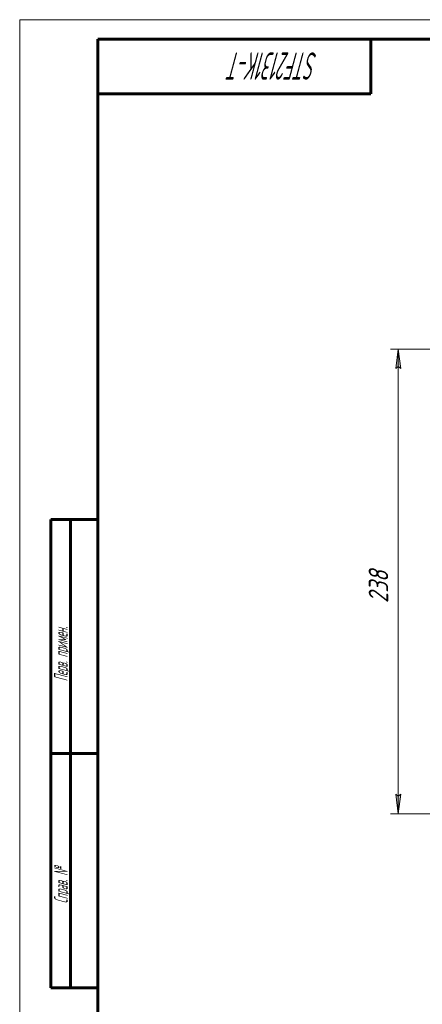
# Model space of a CAD drawing. Header units: millimetres. Extents: x 0 to 594, y 0 to 420.
# Tile 17 of 21: x 0 to 103, y 168 to 420. Entities that reach past the tile are written whole.
import ezdxf

# ---------------------------------------------------------------- set-up
doc = ezdxf.new("R2010")
doc.units = ezdxf.units.MM
doc.linetypes.add('K5LT_BASIC', pattern=[0])
doc.linetypes.add('K5LT_THIN', pattern=[0])
doc.layers.add('Системный слой', color=7, linetype='Continuous')
doc.layers.add('Системный слой (1)', color=7, linetype='Continuous', true_color=0x6c6c6c)
doc.styles.add('KDIMTEXTSTYLE', font='GOST_AU.SHX', dxfattribs={"width": 0.96, "oblique": 15, "height": 5})
doc.styles.add('KTEXTSTYLE', font='GOST_AU.SHX', dxfattribs={"width": 0.56, "height": 5})
doc.dimstyles.new('KDIMSTYLE (0.50)', dxfattribs={"dimtxt": 5, "dimasz": 1, "dimexe": 2, "dimexo": 0, "dimgap": 1, "dimtad": 1, "dimlfac": 2, "dimtxsty": 'KDIMTEXTSTYLE', "dimsah": 1, "dimcen": 0, "dimdle": 1, "dimadec": 0, "dimazin": 0, "dimtfac": 0.667, "dimtmove": 0, "dimatfit": 3, "dimfxl": 1, "dimtvp": 1, "dimtolj": 1, "dimtzin": 0, "dimarcsym": 0})

# ---------------------------------------------------------------- blocks, each defined once
blk = doc.blocks.new('D2')
at = {"layer": 'Системный слой (1)'}
for points in [[(97.67, 330.63), (97.01, 335.63), (96.35, 330.63), (97.01, 331.13)], [(97.01, 216.63), (97.67, 221.63), (97.01, 221.13), (96.35, 221.63)]]:
    blk.add_hatch(color=7, dxfattribs=at).paths.add_polyline_path(points)
at = {"layer": 'Системный слой (1)', "color": 7, "linetype": 'K5LT_THIN', "lineweight": 18, "true_color": 0xffffff}
for p, q in [((199.24, 335.63), (95.01, 335.63)), ((96.35, 330.63), (97.01, 335.63)), ((97.01, 335.63), (97.67, 330.63)), ((97.01, 331.13), (96.35, 330.63)), ((97.67, 330.63), (97.01, 331.13)), ((97.01, 216.63), (96.35, 221.63)), ((96.35, 221.63), (97.01, 221.13)), ((97.01, 221.13), (97.67, 221.63)), ((97.67, 221.63), (97.01, 216.63)), ((166.91, 216.63), (95.01, 216.63))]:
    blk.add_line(p, q, dxfattribs=at)
blk.add_wipeout([(96.01, 270.59), (88.63, 270.59), (88.63, 281.23), (96.01, 281.23)]).dxf.layer = 'Системный слой (1)'
blk.add_line((97.01, 216.63), (97.01, 335.63), dxfattribs=at)
at = {"layer": 'Системный слой (1)', "color": 7, "insert": (89.42, 270.59), "char_height": 5, "attachment_point": 1, "rotation": 90, "style": 'KTEXTSTYLE'}
blk.add_mtext('\\H5.0;\\W1.000;\\Q15;\\Q15;\\W0.960;238', dxfattribs=at)
blk = doc.blocks.new('KDIMARROW_01')
at = {"layer": 'Системный слой'}
blk.add_hatch(color=0, dxfattribs=at).paths.add_polyline_path([(0, 0), (-5, 0.66), (-4.5, 0), (-5, -0.66)])
at = {"layer": 'Системный слой', "color": 0, "linetype": 'K5LT_THIN', "lineweight": 18}
for p, q in [((-4.5, 0), (-5, 0.66)), ((-5, 0.66), (0, 0)), ((0, 0), (-5, -0.66)), ((-5, -0.66), (-4.5, 0))]:
    blk.add_line(p, q, dxfattribs=at)
at = {"layer": 'Системный слой (1)', "color": 0, "linetype": 'K5LT_THIN', "lineweight": 18}
blk.add_line((418.03, 261.63), (417.53, 261.63), dxfattribs=at)
blk = doc.blocks.new('U45')
at = {"color": 7, "linetype": 'K5LT_THIN', "lineweight": 18, "true_color": 0xffffff}
for p, q in [((0, 0), (0, 420)), ((0, 420), (594, 420))]:
    blk.add_line(p, q, dxfattribs=at)
at = {"color": 143, "linetype": 'K5LT_BASIC', "lineweight": 60, "true_color": 0x33acca}
for p, q in [((20, 5), (20, 415)), ((20, 415), (589, 415)), ((90, 415), (90, 401)), ((90, 401), (20, 401)), ((8, 172), (8, 292)), ((20, 292), (8, 292)), ((13, 172), (13, 292)), ((20, 232), (8, 232)), ((20, 172), (8, 172))]:
    blk.add_line(p, q, dxfattribs=at)
at = {"color": 7, "attachment_point": 1, "style": 'KTEXTSTYLE'}
for s, insert, char_height, rotation in [('\\H5.0;\\W1.000;\\Q15;\\Q15;\\W0.560;\\H7.00;STF2131K-T', (76.37, 404.64), 7, 180), ('\\H5.0;\\W1.000;\\Q15;\\Q15;\\W0.560;\\H3.50;Перв. примен.', (8.82, 250.52), 3.5, 90), ('\\H5.0;\\W1.000;\\Q15;\\Q15;\\W0.560;\\H3.50;Справ. №', (8.82, 193.63), 3.5, 90)]:
    blk.add_mtext(s, dxfattribs=dict(at, insert=insert, char_height=char_height, rotation=rotation))

msp = doc.modelspace()

# ---------------------------------------------------------------- dimensions: what is measured, and where the dimension line sits
at = {"layer": 'Системный слой (1)', "color": 7}
dim = msp.add_linear_dim(base=(97.0098, 216.6325), p1=(199.2449, 335.6325), p2=(166.9071, 216.6325), angle=90, dimstyle='KDIMSTYLE (0.50)', override={"dimexo": 0, "dimpost": '\\H5.0;\\W0.960;\\Q15;<>', "dimblk1": 'KDIMARROW_01', "dimblk2": 'KDIMARROW_01', "dimse1": 0, "dimse2": 0, "dimclrt": 7, "dimtol": 1, "dimtp": 0, "dimtm": 0, "dimtdec": 5, "dimtolj": 1}, dxfattribs=at)
dim.commit()
dim.dimension.update_dxf_attribs({"geometry": 'D2', "text_midpoint": (97.0098, 276.1325), "dimtype": 160})

# ---------------------------------------------------------------- next in the draw order: block references
msp.add_blockref('U45', (0, 0))

doc.saveas('drawing.dxf')
